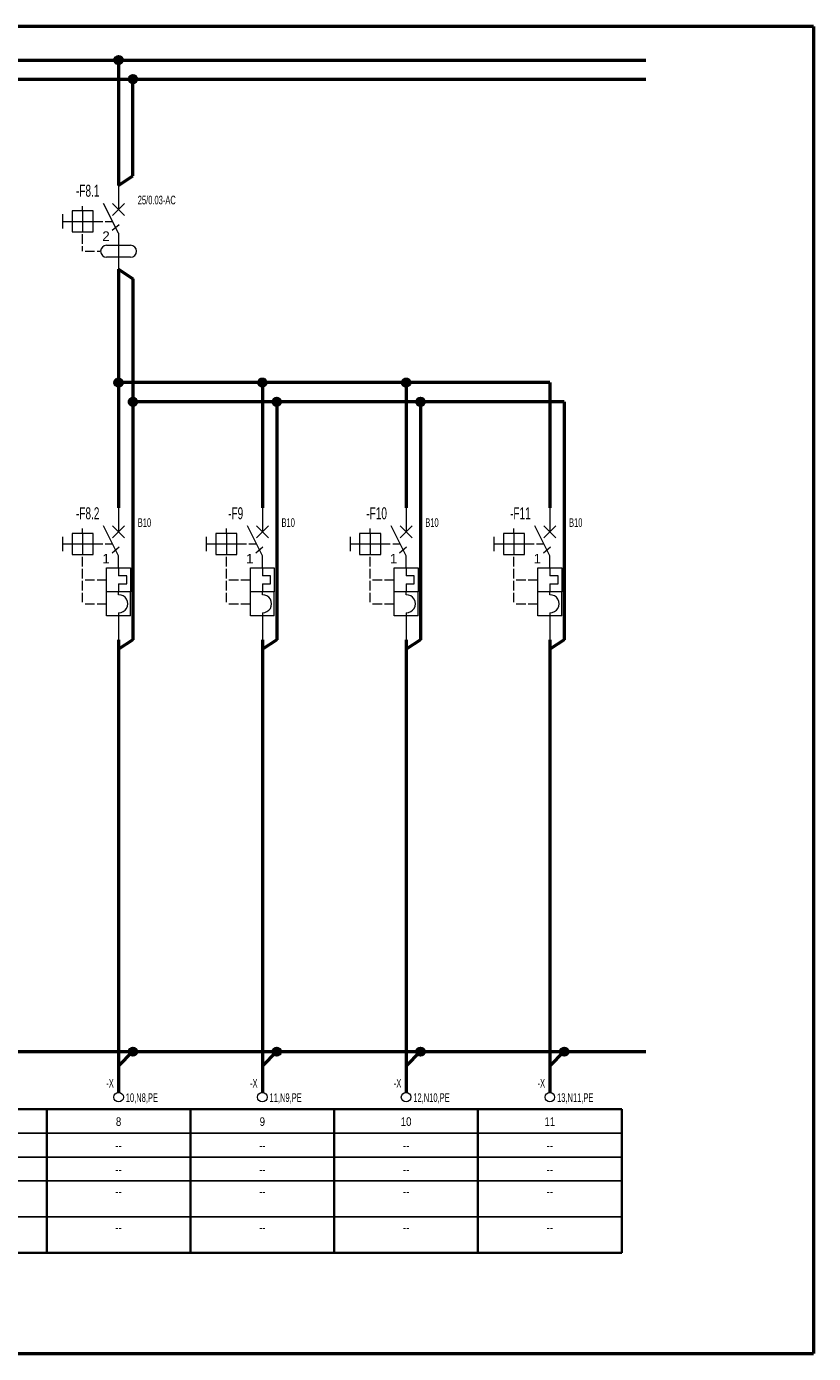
# Model space of a CAD drawing. Header units: centimetres. Extents: x -8592 to 21948, y -2033 to 10821.
# Tile 146 of 147: x 15015 to 15179, y 6442 to 6719. Entities that reach past the tile are written whole.
import ezdxf
from ezdxf.enums import TextEntityAlignment as Align

# ---------------------------------------------------------------- set-up
doc = ezdxf.new("R2010")
doc.units = ezdxf.units.CM
doc.header["$LTSCALE"] = 10
doc.layers.get('0').update_dxf_attribs({"color": 254})
for name, color, linetype, lineweight in [('2DE_OBJ', 7, 'Continuous', 18), ('2DE_PLS_L', 7, 'Continuous', 50), ('2DE_PLS_N', 160, 'Continuous', 50), ('2DE_PLS_PE', 60, 'Continuous', 50), ('2DE_TCIRCUIT', 217, 'Continuous', 35), ('2DE_TXTART', 41, 'Continuous', 18), ('2DE_TXTCAR', 41, 'Continuous', 18), ('2DE_TXTFUN', 41, 'Continuous', 18), ('2DE_TXTLNK', 171, 'Continuous', 18), ('2DE_TXTMAN', 41, 'Continuous', 18), ('2DE_TXTNUM', 11, 'Continuous', 18), ('2DE_TXTOTH', 41, 'Continuous', 18), ('2DE_TXTPFN', 151, 'Continuous', 18), ('2DE_TXTPIN', 131, 'Continuous', 18), ('CP_FRAME', 217, 'Continuous', 50), ('CP_LINENORM', 251, 'Continuous', 25), ('CP_TEXTNORM', 7, 'Continuous', 18)]:
    doc.layers.add(name, color=color, linetype=linetype, lineweight=lineweight)
doc.styles.add('CP_ATTR', font='ARIAL.TTF')
doc.styles.add('CP_ELATT', font='ARIAL.TTF')
doc.styles.add('CP_ELATT_IT', font='ARIAL.TTF', dxfattribs={"oblique": 15})
doc.styles.add('CP_TXTCON', font='ARIAL.TTF', dxfattribs={"width": 0.8})

# ---------------------------------------------------------------- blocks, each defined once
blk = doc.blocks.new('2del_cr_data_2p_5wa6jz5')
for p, q in [((0, 0), (0, 30)), ((0, 30), (30, 30)), ((30, 0), (30, 30)), ((0, 0), (30, 0))]:
    blk.add_line(p, q)
at = {"layer": 'CP_LINENORM'}
for p, q in [((0, 25), (30, 25)), ((0, 20), (30, 20)), ((0, 15), (30, 15)), ((0, 7.5), (30, 7.5))]:
    blk.add_line(p, q, dxfattribs=at)
at = {"linetype": 'ByBlock', "style": 'CP_ATTR', "flags": 9}
for tag in ['ELT_FUNCTION', 'ELT_LENGHT']:
    blk.add_attdef(tag, (0.89, 0.55), '', height=0.00007, dxfattribs=at)
for tag in ['NAME', 'GROUP', 'ARTICLE', 'PRODUCT-TYPE', 'ORDER-NO', 'PRODUCER', 'VOLTAGE', 'OTHER']:
    blk.add_attdef(tag, text='', height=0.00007, dxfattribs=at).set_placement((0.89, 0.55), align=Align.MIDDLE_LEFT)
at = {"layer": 'CP_TEXTNORM', "linetype": 'ByBlock', "style": 'CP_TXTCON', "width": 0.8, "flags": 8}
for tag, p in [('ELT_NUMBER', (15, 26.5)), ('DESCRIPTION', (15, 21.5)), ('POWER', (15, 16.5)), ('ELT_CABLE', (15, 11.9))]:
    blk.add_attdef(tag, text='', height=1.8, dxfattribs=at).set_placement(p, align=Align.CENTER)
at = {"layer": 'CP_TEXTNORM', "style": 'CP_TXTCON', "width": 0.8, "flags": 8}
for tag, p in [('ELT_SECTION', (15, 8.75)), ('ELT_CIRCUIT', (15, 4.4)), ('ELT_CIRCUIT1', (15, 1.25))]:
    blk.add_attdef(tag, text='', height=1.8, dxfattribs=at).set_placement(p, align=Align.CENTER)
blk = doc.blocks.new('cp_pipepoint_dot1')
blk.add_hatch(color=256).paths.add_polyline_path([(-0.5, 0, 1), (0.5, 0, 1)])
blk.add_circle((0, 0), 0.5)
blk = doc.blocks.new('cpelv_eiec07_ns0023_t1')
for p, q in [((0, 7.5), (0, 2.5)), ((-7.5, 2.2), (-7.5, 3.2)), ((0, -2.5), (-3.12, 3.75)), ((-1.25, 1.25), (1.25, 3.75)), ((-1.25, 3.75), (1.25, 1.25)), ((-11.7, 1.5), (-11.7, -1.5)), ((-11.7, 0), (-9.7, 0)), ((-9.7, 0), (-5.3, 0)), ((-7.5, 2.2), (-7.5, -2.2)), ((-5.3, 0), (-3.3, 0)), ((-2.8, 0), (-1.25, 0)), ((-7.5, -4.7), (-7.5, -2.7)), ((-1.36, -1.85), (0.11, -0.65)), ((0, -2.5), (0, -10)), ((-7.5, -6.2), (-7.5, -5.2)), ((-2.5, -5), (2.5, -5)), ((-7, -6.25), (-5, -6.25)), ((-4.5, -6.25), (-3.75, -6.25)), ((2.5, -7.5), (-2.5, -7.5))]:
    blk.add_line(p, q)
blk.add_lwpolyline([(-9.7, -2.2), (-5.3, -2.2), (-5.3, 2.2), (-9.7, 2.2)], close=True)
for centre, start, end in [((-2.5, -6.25), 90, 270), ((2.5, -6.25), 270, 90)]:
    blk.add_arc(centre, 1.25, start, end)
at = {"style": 'CP_ATTR'}
blk.add_text('2', height=2, dxfattribs=at).set_placement((-3.4, -4.09))
at = {"linetype": 'ByBlock', "style": 'CP_ELATT', "flags": 9}
for tag in ['VOLTAGE', 'TEXT_01', 'NAME', 'GROUP', 'NUMBER', 'PRODUCT-TYPE', 'POWER', 'EL-STATUS', 'CURRENT', 'IP', 'ORDER-NO']:
    blk.add_attdef(tag, (1, -1.56), '', height=0.1, dxfattribs=at)
at = {"layer": '2DE_TXTART', "linetype": 'ByBlock', "style": 'CP_ELATT', "width": 0.6, "flags": 8}
for tag, p in [('ARTICLE', (4, 3.55)), ('ARTICLE-1', (4, 0.55)), ('ARTICLE-2', (4, -2.45))]:
    blk.add_attdef(tag, p, '', height=1.8, dxfattribs=at)
at = {"layer": '2DE_TXTCAR', "linetype": 'ByBlock', "style": 'CP_ELATT', "width": 0.6, "flags": 8}
blk.add_attdef('CHARACTER', text='', height=1.8, dxfattribs=at).set_placement((-9, -5.45), align=Align.RIGHT)
at = {"layer": '2DE_TXTFUN', "linetype": 'ByBlock', "style": 'CP_ELATT', "width": 0.6, "flags": 8}
blk.add_attdef('FUNCTION', (4, -5.45), '', height=1.8, dxfattribs=at)
at = {"layer": '2DE_TXTLNK', "linetype": 'ByBlock', "style": 'CP_ELATT_IT', "oblique": 15, "width": 0.6, "flags": 8}
blk.add_attdef('LINK', text='', height=1.8, dxfattribs=at).set_placement((-9, -8.45), align=Align.RIGHT)
at = {"layer": '2DE_TXTMAN', "linetype": 'ByBlock', "style": 'CP_ELATT', "width": 0.6, "flags": 8}
blk.add_attdef('PRODUCER', (4, 6.55), '', height=1.8, dxfattribs=at)
at = {"layer": '2DE_TXTNUM', "linetype": 'ByBlock', "style": 'CP_ELATT', "width": 0.6, "flags": 8}
blk.add_attdef('TAG', text='', height=2.5, dxfattribs=at).set_placement((-4, 5.14), align=Align.RIGHT)
at = {"layer": '2DE_TXTOTH', "linetype": 'ByBlock', "style": 'CP_ELATT', "width": 0.6, "flags": 8}
blk.add_attdef('OTHER', (4, -8.45), '', height=1.8, dxfattribs=at)
at = {"layer": '2DE_TXTPFN', "linetype": 'ByBlock', "style": 'CP_ELATT', "width": 0.6, "flags": 8}
blk.add_attdef('CF1', (0.5, 8), '', height=1.8, dxfattribs=at)
blk.add_attdef('CF2', text='', height=1.8, dxfattribs=at).set_placement((0.5, -10.5), align=Align.TOP_LEFT)
at = {"layer": '2DE_TXTPIN', "linetype": 'ByBlock', "style": 'CP_ELATT', "width": 0.6, "flags": 8}
blk.add_attdef('CP1', (-0.8, 5.5), '', height=1.8, rotation=90, dxfattribs=at)
blk.add_attdef('CP2', text='', height=1.8, rotation=90, dxfattribs=at).set_placement((-0.8, -9), align=Align.RIGHT)
blk = doc.blocks.new('cpelv_eiecJ7_ns0026_t1')
for p, q in [((0, 7.5), (0, 2.5)), ((-7.5, 2.2), (-7.5, 3.2)), ((0, -2.5), (-3.12, 3.75)), ((-1.25, 1.25), (1.25, 3.75)), ((-1.25, 3.75), (1.25, 1.25)), ((-11.7, 1.5), (-11.7, -1.5)), ((-11.7, 0), (-9.7, 0)), ((-9.7, 0), (-5.3, 0)), ((-7.5, 2.2), (-7.5, -2.2)), ((-5.3, 0), (-3.3, 0)), ((-2.8, 0), (-1.25, 0)), ((-7.5, -4.7), (-7.5, -2.7)), ((-1.36, -1.85), (0.11, -0.65)), ((0, -5), (0, -2.5)), ((-7.5, -7.2), (-7.5, -5.2)), ((-2.5, -5), (2.5, -5)), ((-2.5, -10), (-2.5, -5)), ((0, -5), (0, -6.65)), ((2.5, -5), (2.5, -10)), ((-7.5, -9.7), (-7.5, -7.7)), ((-7, -7.5), (-5, -7.5)), ((-4.5, -7.5), (-2.5, -7.5)), ((1.7, -6.65), (0, -6.65)), ((1.7, -8.35), (1.7, -6.65)), ((-7.5, -12.2), (-7.5, -10.2)), ((2.5, -10), (-2.5, -10)), ((-2.5, -15), (-2.5, -10)), ((0, -8.35), (1.7, -8.35)), ((0, -8.35), (0, -10)), ((0, -10.62), (0, -10)), ((2.5, -15), (2.5, -10)), ((-7, -12.5), (-5, -12.5)), ((-4.5, -12.5), (-2.5, -12.5)), ((2.5, -15), (-2.5, -15)), ((0, -14.37), (0, -15))]:
    blk.add_line(p, q)
at = {"linetype": 'Continuous'}
blk.add_line((0, -15), (0, -20), dxfattribs=at)
blk.add_lwpolyline([(-9.7, -2.2), (-5.3, -2.2), (-5.3, 2.2), (-9.7, 2.2)], close=True)
blk.add_arc((0.06, -12.5), 1.88, 268.2798, 91.7202)
at = {"style": 'CP_ATTR'}
blk.add_text('1', height=2, dxfattribs=at).set_placement((-3.4, -4.09))
at = {"linetype": 'ByBlock', "style": 'CP_ELATT', "flags": 9}
for tag in ['VOLTAGE', 'TEXT_01', 'NAME', 'GROUP', 'NUMBER', 'PRODUCT-TYPE', 'POWER', 'EL-STATUS', 'CURRENT', 'IP', 'ORDER-NO']:
    blk.add_attdef(tag, (1, -1.56), '', height=0.1, dxfattribs=at)
at = {"layer": '2DE_TXTART', "linetype": 'ByBlock', "style": 'CP_ELATT', "width": 0.6, "flags": 8}
for tag, p in [('ARTICLE', (4, 3.55)), ('ARTICLE-1', (4, 0.55)), ('ARTICLE-2', (4, -2.45))]:
    blk.add_attdef(tag, p, '', height=1.8, dxfattribs=at)
at = {"layer": '2DE_TXTCAR', "linetype": 'ByBlock', "style": 'CP_ELATT', "width": 0.6, "flags": 8}
blk.add_attdef('CHARACTER', text='', height=1.8, dxfattribs=at).set_placement((-9, -5.45), align=Align.RIGHT)
at = {"layer": '2DE_TXTFUN', "linetype": 'ByBlock', "style": 'CP_ELATT', "width": 0.6, "flags": 8}
blk.add_attdef('FUNCTION', (4, -5.45), '', height=1.8, dxfattribs=at)
at = {"layer": '2DE_TXTLNK', "linetype": 'ByBlock', "style": 'CP_ELATT_IT', "oblique": 15, "width": 0.6, "flags": 8}
blk.add_attdef('LINK', text='', height=1.8, dxfattribs=at).set_placement((-9, -8.45), align=Align.RIGHT)
at = {"layer": '2DE_TXTMAN', "linetype": 'ByBlock', "style": 'CP_ELATT', "width": 0.6, "flags": 8}
blk.add_attdef('PRODUCER', (4, 6.55), '', height=1.8, dxfattribs=at)
at = {"layer": '2DE_TXTNUM', "linetype": 'ByBlock', "style": 'CP_ELATT', "width": 0.6, "flags": 8}
blk.add_attdef('TAG', text='', height=2.5, dxfattribs=at).set_placement((-4, 5.14), align=Align.RIGHT)
at = {"layer": '2DE_TXTOTH', "linetype": 'ByBlock', "style": 'CP_ELATT', "width": 0.6, "flags": 8}
blk.add_attdef('OTHER', (4, -8.45), '', height=1.8, dxfattribs=at)
at = {"layer": '2DE_TXTPFN', "linetype": 'ByBlock', "style": 'CP_ELATT', "width": 0.6, "flags": 8}
blk.add_attdef('CF1', (0.5, 8), '', height=1.8, dxfattribs=at)
blk.add_attdef('CF2', text='', height=1.8, dxfattribs=at).set_placement((0.5, -20.5), align=Align.TOP_LEFT)
at = {"layer": '2DE_TXTPIN', "linetype": 'ByBlock', "style": 'CP_ELATT', "width": 0.6, "flags": 8}
blk.add_attdef('CP1', (-0.8, 5.5), '', height=1.8, rotation=90, dxfattribs=at)
blk.add_attdef('CP2', text='', height=1.8, rotation=90, dxfattribs=at).set_placement((-0.8, -18), align=Align.RIGHT)
blk = doc.blocks.new('cp_pipepoint_el_dot')
blk.add_hatch(color=256).paths.add_polyline_path([(1.5, 0, 1), (2.5, 0, 1)])
blk.add_line((0, -2), (2, 0))
blk.add_circle((2, 0), 0.5)
blk = doc.blocks.new('cp_cleme_el01x_PL')
blk.add_circle((0, -1), 1)
at = {"linetype": 'ByBlock', "style": 'CP_ELATT_IT'}
for tag, p, flags in [('NAME', (-0.08, -1), 9), ('VOLTAGE', (0, -1), 9), ('ARTICLE', (0, -1), 8), ('IP', (0, -1), 9), ('CURRENT', (0, -1), 9), ('EL-STATUS', (0, -1), 9), ('POWER', (0, -1), 9), ('PRODUCT-TYPE', (0, -1), 9), ('NUMBER', (0, -1), 9), ('GROUP', (0, -1), 9), ('CHARACTER', (0, -1), 8), ('LINK', (0, -1), 8), ('OTHER', (0, -1), 8), ('ORDER-NO', (0, -1), 8), ('FUNCTION', (0, -1), 8), ('PRODUCER', (0, -1), 8)]:
    blk.add_attdef(tag, p, '', height=0.1, dxfattribs=dict(at, flags=flags))
at = {"layer": '2DE_TXTNUM', "linetype": 'ByBlock', "style": 'CP_ELATT', "width": 0.6, "flags": 8}
blk.add_attdef('TAG', text='', height=1.8, dxfattribs=at).set_placement((-1, 1), align=Align.RIGHT)
at = {"layer": '2DE_TXTPFN', "linetype": 'ByBlock', "style": 'CP_ELATT', "width": 0.6, "flags": 8}
blk.add_attdef('CF1', text='', height=1.8, dxfattribs=at).set_placement((-1.5, -2), align=Align.RIGHT)
at = {"layer": '2DE_TXTPIN', "linetype": 'ByBlock', "style": 'CP_ELATT', "width": 0.6, "flags": 8}
blk.add_attdef('CP1', (1.5, -2), '', height=1.8, dxfattribs=at)

msp = doc.modelspace()

# ---------------------------------------------------------------- linework, layer by layer
at = {"layer": '2DE_PLS_L'}
for p, q in [((14793.9, 6712.45), (15143.9, 6712.45)), ((15033.9, 6712.45), (15033.9, 6686.28)), ((15033.9, 6668.78), (15033.9, 6618.95)), ((15123.9, 6645.11), (15033.9, 6645.11)), ((15063.9, 6645.11), (15063.9, 6618.95)), ((15093.9, 6645.11), (15093.9, 6618.95)), ((15123.9, 6645.11), (15123.9, 6618.95)), ((15033.9, 6591.45), (15033.9, 6496.95)), ((15063.9, 6591.45), (15063.9, 6496.95)), ((15093.9, 6591.45), (15093.9, 6496.95)), ((15123.9, 6591.45), (15123.9, 6496.95))]:
    msp.add_line(p, q, dxfattribs=at)
at = {"layer": '2DE_PLS_N'}
for p, q in [((14793.9, 6708.45), (15143.9, 6708.45)), ((15036.9, 6688.28), (15036.9, 6708.45)), ((15033.9, 6686.28), (15036.9, 6688.28)), ((15033.9, 6668.78), (15036.9, 6666.78)), ((15036.9, 6666.78), (15036.9, 6591.45)), ((15126.9, 6641.11), (15036.9, 6641.11)), ((15066.9, 6641.11), (15066.9, 6591.45)), ((15096.9, 6641.11), (15096.9, 6591.45)), ((15126.9, 6641.11), (15126.9, 6591.45)), ((15036.9, 6591.45), (15033.9, 6589.45)), ((15066.9, 6591.45), (15063.9, 6589.45)), ((15096.9, 6591.45), (15093.9, 6589.45)), ((15126.9, 6591.45), (15123.9, 6589.45))]:
    msp.add_line(p, q, dxfattribs=at)
at = {"layer": '2DE_PLS_PE'}
msp.add_line((14793.9, 6505.45), (15143.9, 6505.45), dxfattribs=at)
at = {"layer": 'CP_FRAME'}
for p, q in [((15178.9, 6719.45), (14773.9, 6719.45)), ((15178.9, 6719.45), (15178.9, 6442.45)), ((14773.9, 6442.45), (15178.9, 6442.45))]:
    msp.add_line(p, q, dxfattribs=at)

# ---------------------------------------------------------------- block references
at = {"layer": '2DE_OBJ'}
for name, p, values in [('cpelv_eiec07_ns0023_t1', (15033.9, 6678.78), {'ARTICLE': '25/0.03-AC', 'TAG': '-F8.1'}), ('cpelv_eiecJ7_ns0026_t1', (15033.9, 6611.45), {'ARTICLE': 'B10', 'TAG': '-F8.2'}), ('cpelv_eiecJ7_ns0026_t1', (15063.9, 6611.45), {'ARTICLE': 'B10', 'TAG': '-F9'}), ('cpelv_eiecJ7_ns0026_t1', (15093.9, 6611.45), {'ARTICLE': 'B10', 'TAG': '-F10'}), ('cpelv_eiecJ7_ns0026_t1', (15123.9, 6611.45), {'ARTICLE': 'B10', 'TAG': '-F11'}), ('cp_cleme_el01x_PL', (15033.9, 6496.95), {'CP1': '10,N8,PE', 'TAG': '-X'}), ('cp_cleme_el01x_PL', (15063.9, 6496.95), {'CP1': '11,N9,PE', 'TAG': '-X'}), ('cp_cleme_el01x_PL', (15093.9, 6496.95), {'CP1': '12,N10,PE', 'TAG': '-X'}), ('cp_cleme_el01x_PL', (15123.9, 6496.95), {'CP1': '13,N11,PE', 'TAG': '-X'})]:
    msp.add_blockref(name, p, dxfattribs=at).add_auto_attribs(values)
at = {"layer": '2DE_PLS_L', "xscale": 1.5, "yscale": 1.5, "zscale": 1.5}
for p in [(15033.9, 6712.45), (15033.9, 6645.11), (15063.9, 6645.11), (15093.9, 6645.11)]:
    msp.add_blockref('cp_pipepoint_dot1', p, dxfattribs=at)
at = {"layer": '2DE_PLS_N', "xscale": 1.5, "yscale": 1.5, "zscale": 1.5}
for p in [(15036.9, 6708.45), (15036.9, 6641.11), (15066.9, 6641.11), (15096.9, 6641.11)]:
    msp.add_blockref('cp_pipepoint_dot1', p, dxfattribs=at)
at = {"layer": '2DE_PLS_PE', "xscale": 1.5, "yscale": 1.5, "zscale": 1.5}
for p in [(15033.9, 6505.45), (15063.9, 6505.45), (15093.9, 6505.45), (15123.9, 6505.45)]:
    msp.add_blockref('cp_pipepoint_el_dot', p, dxfattribs=at)
at = {"layer": '2DE_TCIRCUIT'}
for p, values in [((14988.9, 6463.45), {'ELT_CIRCUIT': 'Oświetlenie', 'ELT_NUMBER': '7', 'POWER': '0,2kW', 'DESCRIPTION': '--', 'ELT_CABLE': '3x2,5'}), ((15018.9, 6463.45), {'ELT_CIRCUIT': '--', 'ELT_NUMBER': '8', 'POWER': '--', 'DESCRIPTION': '--', 'ELT_CABLE': '--'}), ((15048.9, 6463.45), {'ELT_CIRCUIT': '--', 'ELT_NUMBER': '9', 'POWER': '--', 'DESCRIPTION': '--', 'ELT_CABLE': '--'}), ((15078.9, 6463.45), {'ELT_CIRCUIT': '--', 'ELT_NUMBER': '10', 'POWER': '--', 'DESCRIPTION': '--', 'ELT_CABLE': '--'}), ((15108.9, 6463.45), {'ELT_CIRCUIT': '--', 'ELT_NUMBER': '11', 'POWER': '--', 'DESCRIPTION': '--', 'ELT_CABLE': '--'})]:
    msp.add_blockref('2del_cr_data_2p_5wa6jz5', p, dxfattribs=at).add_auto_attribs(values)

doc.saveas('drawing.dxf')
